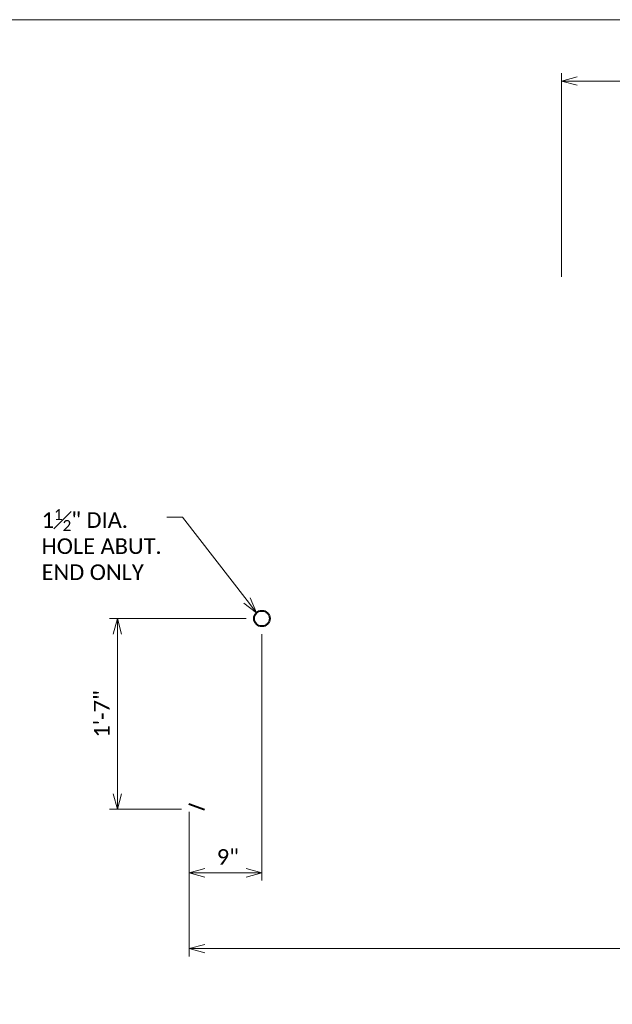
# Model space of a CAD drawing. Extents: x -241 to 956, y -254 to 252.
# Tile 4 of 14: x 3 to 60, y 158 to 252. Entities that reach past the tile are written whole.
import ezdxf
from ezdxf import colors
from ezdxf.entities.mleader import LeaderData, LeaderLine
from ezdxf.enums import TextEntityAlignment as Align
from ezdxf.math import Vec2, Vec3

# ---------------------------------------------------------------- set-up
doc = ezdxf.new("R2010")
doc.units = 0
doc.header["$MEASUREMENT"] = 0
for name, color, linetype, lineweight in [('B_ANNO_DIM', 7, 'Continuous', 18), ('B_ANNO_TEXT', 7, 'Continuous', 18), ('B_CONC_GIRD', 50, 'Continuous', 40)]:
    doc.layers.add(name, color=color, linetype=linetype, lineweight=lineweight)
doc.layers.add('B_ANNO_NOPLOT', color=47, linetype='Continuous', lineweight=18, plot=False)
doc.styles.add('Annotative', font='calibri.ttf', dxfattribs={"height": 0.0625})
doc.dimstyles.new('Annotative', dxfattribs={"dimscale": 0, "dimtxt": 0.0625, "dimasz": 0.0625, "dimexe": 0.03125, "dimexo": 0.03125, "dimgap": 0.03125, "dimtad": 1, "dimdec": 3, "dimzin": 3, "dimdsep": 46, "dimlunit": 4, "dimtxsty": 'Annotative', "dimblk": 'OPEN30', "dimcen": 0.03125, "dimclrd": 256, "dimclre": 256, "dimclrt": 256, "dimaunit": 1, "dimadec": 0, "dimazin": 0, "dimtfac": 0.75, "dimtdec": 3, "dimtofl": 0, "dimtmove": 0, "dimatfit": 3, "dimldrblk": 'OPEN30', "dimfxl": 1, "dimtfill": 1, "dimfrac": 1, "dimtolj": 1, "dimtzin": 0, "dimlwd": -1, "dimlwe": -1, "dimarcsym": 0})

# ---------------------------------------------------------------- blocks, each defined once
blk = doc.blocks.new('*U494')
at = {"layer": 'B_ANNO_NOPLOT', "flags": 128}
blk.add_lwpolyline([(0, 0), (0, 252.0001), (323.9278, 252.0001), (323.9278, 238.8553), (378.0002, 238.8553), (378.0002, 40.4996), (316.5709, 40.4996), (316.5709, 0)], close=True, dxfattribs=at)
at = {"layer": 'B_ANNO_DIM', "style": 'Annotative'}
for tag, p in [('BN10', (256.3849, 212.9797)), ('BN12', (256.3849, 209.5003))]:
    blk.add_attdef(tag, p, '', height=1.5, dxfattribs=at)
at = {"layer": 'B_ANNO_TEXT', "style": 'Annotative'}
blk.add_attdef('BN11', text='', height=1.5, rotation=90, dxfattribs=at).set_placement((252.9908, 189.6537), align=Align.TOP_CENTER)
blk = doc.blocks.new('_Open30')
at = {"color": 0, "linetype": 'ByBlock', "lineweight": -2}
for p, q in [((-1, 0.268), (0, 0)), ((0, 0), (-1, -0.268)), ((0, 0), (-1, 0))]:
    blk.add_line(p, q, dxfattribs=at)
blk = doc.blocks.new('*D388')
at = {"layer": 'B_ANNO_DIM', "transparency": 16777216}
for p, q in [((26.308, 193.046), (26.308, 169.393)), ((19.337, 175.487), (19.337, 169.393)), ((20.837, 170.143), (24.808, 170.143))]:
    blk.add_line(p, q, dxfattribs=at)
at = {"layer": 'Defpoints', "color": 0, "transparency": 16777216}
for p in [(26.308, 193.796), (19.337, 176.237), (26.308, 170.143)]:
    blk.add_point(p, dxfattribs=at)
at = {"layer": 'B_ANNO_DIM', "transparency": 16777216, "xscale": 1.5, "yscale": 1.5, "zscale": 1.5, "rotation": 180}
blk.add_blockref('_Open30', (19.337, 170.143), dxfattribs=at)
at = {"layer": 'B_ANNO_DIM', "transparency": 16777216, "xscale": 1.5, "yscale": 1.5, "zscale": 1.5}
blk.add_blockref('_Open30', (26.308, 170.143), dxfattribs=at)
at = {"layer": 'B_ANNO_DIM', "transparency": 16777216, "insert": (23.035, 171.662), "char_height": 1.5, "attachment_point": 5, "style": 'Annotative', "bg_fill": 3, "box_fill_scale": 1.25, "bg_fill_color": 256, "bg_fill_true_color": 13158600, "bg_fill_transparency": 0}
blk.add_mtext('\\A1;9"', dxfattribs=at)
blk = doc.blocks.new('*D389')
at = {"layer": 'B_ANNO_DIM', "transparency": 16777216}
for p, q in [((24.808, 194.543), (11.698, 194.543)), ((12.448, 193.043), (12.448, 177.737)), ((18.587, 176.237), (11.698, 176.237))]:
    blk.add_line(p, q, dxfattribs=at)
at = {"layer": 'Defpoints', "color": 0, "transparency": 16777216}
for p in [(25.558, 194.543), (12.448, 176.237), (19.337, 176.237)]:
    blk.add_point(p, dxfattribs=at)
at = {"layer": 'B_ANNO_DIM', "transparency": 16777216, "xscale": 1.5, "yscale": 1.5, "zscale": 1.5}
for p, rotation in [((12.448, 194.543), 90), ((12.448, 176.237), 270)]:
    blk.add_blockref('_Open30', p, dxfattribs=dict(at, rotation=rotation))
at = {"layer": 'B_ANNO_DIM', "transparency": 16777216, "insert": (10.943, 185.39), "char_height": 1.5, "attachment_point": 5, "rotation": 90, "style": 'Annotative', "bg_fill": 3, "box_fill_scale": 1.25, "bg_fill_color": 256, "bg_fill_true_color": 13158600, "bg_fill_transparency": 0}
blk.add_mtext('\\A1;1\'-7"', dxfattribs=at)
blk = doc.blocks.new('*D149')
at = {"layer": 'B_ANNO_DIM', "transparency": 16777216}
for p, q in [((19.337, 175.984), (19.337, 162.12)), ((210.826, 175.988), (210.827, 162.123)), ((20.837, 162.87), (209.327, 162.873))]:
    blk.add_line(p, q, dxfattribs=at)
at = {"layer": 'Defpoints', "color": 0, "transparency": 16777216}
for p in [(19.337, 176.734), (210.826, 176.738), (210.827, 162.873)]:
    blk.add_point(p, dxfattribs=at)
at = {"layer": 'B_ANNO_DIM', "transparency": 16777216, "xscale": 1.5, "yscale": 1.5, "zscale": 1.5}
for p, rotation in [((19.337, 162.87), 180.0011220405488), ((210.827, 162.873), 0.001122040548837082)]:
    blk.add_blockref('_Open30', p, dxfattribs=dict(at, rotation=rotation))
at = {"layer": 'B_ANNO_DIM', "transparency": 16777216, "insert": (115.082, 164.389), "char_height": 1.5, "attachment_point": 5, "rotation": 0.00112, "style": 'Annotative', "bg_fill": 3, "box_fill_scale": 1.25, "bg_fill_color": 256, "bg_fill_true_color": 13158600, "bg_fill_transparency": 0}
blk.add_mtext('\\A1;GIRDER LENGTH = "L"', dxfattribs=at)
blk = doc.blocks.new('*D104')
at = {"layer": 'B_ANNO_DIM', "transparency": 16777216}
for p, q in [((55.045, 227.338), (55.045, 246.86)), ((177.376, 226.85), (177.376, 246.86)), ((56.545, 246.11), (175.876, 246.11))]:
    blk.add_line(p, q, dxfattribs=at)
at = {"layer": 'Defpoints', "color": 0, "transparency": 16777216}
for p in [(177.376, 246.11), (55.045, 226.588), (177.376, 226.1)]:
    blk.add_point(p, dxfattribs=at)
at = {"layer": 'B_ANNO_DIM', "transparency": 16777216, "xscale": 1.5, "yscale": 1.5, "zscale": 1.5, "rotation": 180}
blk.add_blockref('_Open30', (55.045, 246.11), dxfattribs=at)
at = {"layer": 'B_ANNO_DIM', "transparency": 16777216, "xscale": 1.5, "yscale": 1.5, "zscale": 1.5}
blk.add_blockref('_Open30', (177.376, 246.11), dxfattribs=at)
blk = doc.blocks.new('*U366')
at = {"layer": 'B_ANNO_NOPLOT', "flags": 128}
blk.add_lwpolyline([(0, 0), (0, 252), (323.928, 252), (323.928, 238.855), (378, 238.855), (378, 40.5), (316.571, 40.5), (316.571, 0)], close=True, dxfattribs=at)
blk = doc.blocks.new('*U386')
at = {"layer": 'B_ANNO_NOPLOT', "flags": 128}
blk.add_lwpolyline([(0, 0), (0, 252.0001), (323.9278, 252.0001), (323.9278, 238.8553), (378.0002, 238.8553), (378.0002, 40.4996), (316.5709, 40.4996), (316.5709, 0)], close=True, dxfattribs=at)
at = {"layer": 'B_CONC_GIRD', "lineweight": 40}
blk.add_line((19.2964, 176.7481), (20.8122, 176.2331), dxfattribs=at)
at = {"layer": 'B_CONC_GIRD'}
blk.add_circle((26.3077, 194.5455), 0.7499, dxfattribs=at)
at = {"layer": 'B_ANNO_DIM'}
ml = blk.add_multileader_mtext('Standard', dxfattribs=at)
ml.set_content('\\A1;1{\\H0.7x;\\S1#2;}" DIA. \\PHOLE ABUT.\\PEND ONLY', color=256, style='Annotative')
ml.set_leader_properties(color=256, linetype='ByLayer', lineweight=-1)
ml.set_arrow_properties(name='OPEN30')
ml.build(insert=Vec2(0, 0))
ml.multileader.update_dxf_attribs({"dogleg_length": 0.0625, "arrow_head_size": 1.5, "scale": 24})
ctx = ml.context
ctx.base_point, ctx.scale, ctx.char_height, ctx.arrow_head_size, ctx.landing_gap_size, ctx.plane_origin = Vec3(4.4239, 204.2777), 24, 1.5, 1.5, 0.75, Vec3(24.2258, 207.2375)
notes = []
notes.append((ctx, [(0, (1, 1, 0), (18.6866, 204.2777), (-1, 0), 1.5, [(0, [(25.7918, 195.0897), (18.6866, 204.2777)], 0, [])])]))
ctx.mtext.insert, ctx.mtext.flow_direction = Vec3(5.1739, 205.0386), 5
for ctx, leaders in notes:
    for number, flags, end, landing, length, lines in leaders:
        leader = LeaderData()
        leader.index, (leader.has_last_leader_line, leader.has_dogleg_vector, leader.attachment_direction) = number, flags
        leader.last_leader_point, leader.dogleg_vector, leader.dogleg_length = Vec3(end), Vec3(landing), length
        for number, points, colour, breaks in lines:
            line = LeaderLine()
            line.index, line.vertices, line.color, line.breaks = number, Vec3.list(points), colors.encode_raw_color(colour), breaks
            leader.lines.append(line)
        ctx.leaders.append(leader)
dim = blk.add_linear_dim(base=(26.3077, 170.1433), p1=(19.3366, 176.2368), p2=(26.3077, 193.7956), text='9"', dimstyle='Annotative', dxfattribs=at)
dim.commit()
dim.dimension.update_dxf_attribs({"geometry": '*D388', "text_midpoint": (23.0352, 170.1433), "dimtype": 160})
dim = blk.add_linear_dim(base=(12.4478, 176.2368), p1=(25.5578, 194.5429), p2=(19.3366, 176.2368), angle=90, text='1\'-7"', dimstyle='Annotative', dxfattribs=at)
dim.commit()
dim.dimension.update_dxf_attribs({"geometry": '*D389', "text_midpoint": (10.9426, 185.3899)})
blk = doc.blocks.new('INS_G70_BASE')
at = {"layer": 'B_ANNO_TEXT', "style": 'Annotative'}
for tag, p in [('SPA', (116.3273, 245.8699)), ('T#S', (186.4808, 119.9078)), ('TP', (194.5772, 119.8974))]:
    blk.add_attdef(tag, text='', height=1.5, dxfattribs=at).set_placement(p, align=Align.TOP_CENTER)
for tag, p in [('B#', (163.3635, 149.2357)), ('LAP', (195.9004, 149.231)), ('HAU', (332.9685, 47.7258))]:
    blk.add_attdef(tag, p, '', height=1.5, dxfattribs=at)
blk.add_attdef('DECK', text='', height=1.5, rotation=90, dxfattribs=at).set_placement((293.3389, 111.2828), align=Align.TOP_CENTER)
at = {"layer": 'B_ANNO_DIM'}
dim = blk.add_linear_dim(base=(177.3762, 246.1102), p1=(55.0445, 226.5875), p2=(177.3762, 226.0998), text=' ', dimstyle='Annotative', override={"dimtfill": 0}, dxfattribs=at)
dim.commit()
dim.dimension.update_dxf_attribs({"geometry": '*D104', "text_midpoint": (116.2104, 246.1102)})
dim = blk.add_aligned_dim(p1=(19.3366, 176.7345), p2=(210.8262, 176.7382), distance=-13.8648, text='GIRDER LENGTH = "L"', dimstyle='Annotative', dxfattribs=at)
dim.commit()
dim.dimension.update_dxf_attribs({"geometry": '*D149', "text_midpoint": (115.0817, 164.3889)})

msp = doc.modelspace()

# ---------------------------------------------------------------- block references
msp.add_blockref('*U494', (0, 0))

# ---------------------------------------------------------------- next in the draw order: block references
msp.add_blockref('*U386', (0, 0))

# ---------------------------------------------------------------- next in the draw order: block references
msp.add_blockref('INS_G70_BASE', (0, 0))

# ---------------------------------------------------------------- next in the draw order: block references
msp.add_blockref('*U366', (0, 0))

doc.saveas('drawing.dxf')
